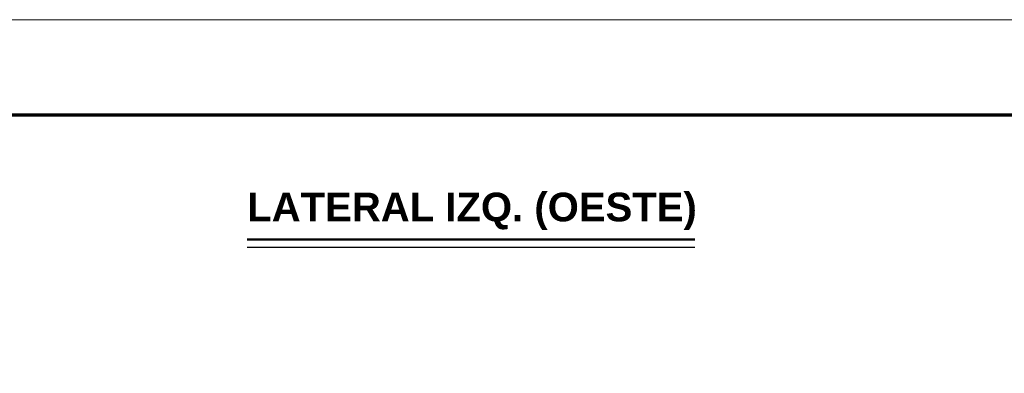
# Model space of a CAD drawing. Header units: millimetres. Extents: x 0 to 420, y 0 to 297.
# Tile 18 of 19: x 230 to 333, y 260 to 297. Entities that reach past the tile are written whole.
import ezdxf
from ezdxf.enums import TextEntityAlignment as Align

# ---------------------------------------------------------------- set-up
doc = ezdxf.new("R2010")
doc.units = ezdxf.units.MM
doc.header["$LTSCALE"] = 0.5
for name, color, linetype, lineweight in [('CONTORNO', 7, 'CONTINUOUS', 50), ('FINO', 7, 'CONTINUOUS', 25), ('HOJA', 8, 'CONTINUOUS', 13), ('RECUADRO', 7, 'CONTINUOUS', 70), ('TEXTO', 7, 'CONTINUOUS', 25)]:
    doc.layers.add(name, color=color, linetype=linetype, lineweight=lineweight)
doc.styles.add('NEGRITA', font='arialbd.ttf')

msp = doc.modelspace()

# ---------------------------------------------------------------- linework, layer by layer
at = {"layer": 'CONTORNO'}
msp.add_line((253.5333, 274), (300.3333, 274), dxfattribs=at)
at = {"layer": 'FINO'}
msp.add_line((253.5333, 273.2), (300.3333, 273.2), dxfattribs=at)
at = {"layer": 'HOJA'}
msp.add_lwpolyline([(0, 0), (420, 0), (420, 297), (0, 297)], close=True, dxfattribs=at)
at = {"layer": 'RECUADRO'}
msp.add_lwpolyline([(20, 10), (410, 10), (410, 287), (20, 287)], close=True, dxfattribs=at)

# ---------------------------------------------------------------- texts
at = {"layer": 'TEXTO', "style": 'NEGRITA'}
msp.add_text('LATERAL IZQ. (OESTE)', height=3, dxfattribs=at).set_placement((253.5333, 275), align=Align.BOTTOM_LEFT)

doc.saveas('drawing.dxf')
